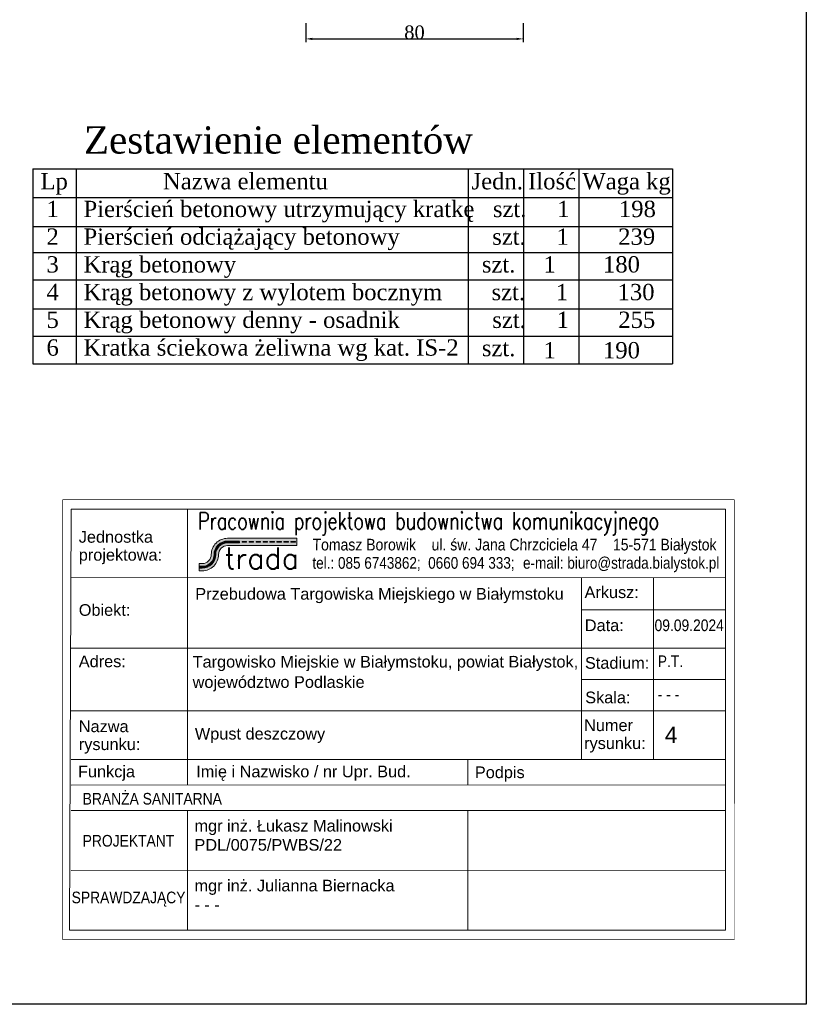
# Model space of a CAD drawing. Extents: x 856 to 1066, y 131 to 448.
# Tile 1 of 5: x 952 to 1066, y 131 to 274. Entities that reach past the tile are written whole.
import ezdxf

# ---------------------------------------------------------------- set-up
doc = ezdxf.new("R2010")
doc.units = 0
doc.layers.get('0').update_dxf_attribs({"linetype": 'CONTINUOUS'})
doc.layers.get('DEFPOINTS').update_dxf_attribs({"linetype": 'CONTINUOUS'})
doc.layers.add('WARSTWA1', color=7, linetype='CONTINUOUS')
doc.styles.add('RAMKA', font='ARIAL.TTF', dxfattribs={"height": 5})
doc.styles.get("Standard").update_dxf_attribs({"font": 'TIMES.TTF'})
doc.styles.add('tab', font='SIMPLEX')

msp = doc.modelspace()

# ---------------------------------------------------------------- linework, layer by layer
at = {"color": 7, "linetype": 'ByBlock'}
for p, q in [((993.1947080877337, 273.8128755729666), (993.1947080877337, 271.050057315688)), ((1024.799646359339, 273.8128755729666), (1024.799646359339, 271.050057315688)), ((994.1823624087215, 271.5438844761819), (1023.811992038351, 271.5438844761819))]:
    msp.add_line(p, q, dxfattribs=at)
at = {"lineweight": 18}
msp.add_lwpolyline([(957.9515101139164, 140.7809526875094), (1055.421559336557, 140.7953553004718), (1055.412122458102, 204.6176033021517), (957.9420732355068, 204.603200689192)], close=True, dxfattribs=at)
at = {"color": 7, "linetype": 'ByBlock'}
for points in [[(994.1823624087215, 271.7084935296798), (994.1823624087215, 271.3792754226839), (993.1947080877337, 271.5438844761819)], [(1023.811992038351, 271.7084935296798), (1023.811992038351, 271.3792754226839), (1024.799646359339, 271.5438844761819)]]:
    msp.add_solid(points, dxfattribs=at)
at = {"layer": 'DEFPOINTS'}
for p, q in [((1065.895364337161, 428.3689631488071), (1065.895364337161, 131.3689631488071)), ((1065.895364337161, 131.3689631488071), (855.8953643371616, 131.3689631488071))]:
    msp.add_line(p, q, dxfattribs=at)
at = {"layer": 'WARSTWA1', "color": 7}
for p, q in [((953.5596832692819, 252.689836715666), (1046.475479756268, 252.689836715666)), ((953.5596832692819, 252.689836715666), (953.5596832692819, 224.3773488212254)), ((959.8497439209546, 252.689836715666), (959.8497439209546, 224.3773488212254)), ((1016.770462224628, 252.689836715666), (1016.770462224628, 224.3773488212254)), ((1024.806405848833, 252.689836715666), (1024.806405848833, 224.3773488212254)), ((1032.837445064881, 252.689836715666), (1032.837445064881, 224.3773488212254)), ((1046.475479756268, 252.689836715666), (1046.475479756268, 224.3773488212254)), ((953.5596832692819, 248.5027848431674), (1046.475479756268, 248.5027848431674)), ((953.5596832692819, 244.3157253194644), (1046.475479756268, 244.3157253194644)), ((953.5596832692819, 240.52743118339), (1046.475479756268, 240.52743118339)), ((953.5596832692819, 236.5397620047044), (1046.475479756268, 236.5397620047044)), ((953.5596832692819, 232.3527024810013), (1046.475479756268, 232.3527024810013)), ((953.5596832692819, 228.3650256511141), (1046.475479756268, 228.3650256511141)), ((953.5596832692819, 224.3773488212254), (1046.475479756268, 224.3773488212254))]:
    msp.add_line(p, q, dxfattribs=at)
at = {"layer": 'WARSTWA1', "color": 7, "linetype": 'ByBlock'}
msp.add_point((1024.799646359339, 271.5438844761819), dxfattribs=at)

# ---------------------------------------------------------------- texts
at = {"color": 7}
msp.add_text('80', height=1.975308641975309, dxfattribs=at).set_placement((1007.502522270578, 271.5115916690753))
at = {"layer": 'WARSTWA1', "color": 7}
for s, height, p in [('Zestawienie elementów', 3.950617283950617, (960.9923170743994, 254.8950051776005)), ('Lp     ', 2.37037037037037, (954.678052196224, 249.6990810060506)), ('Nazwa elementu', 2.37037037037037, (972.4718991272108, 249.6990810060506)), ('Jedn.', 2.37037037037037, (1017.286031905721, 249.6990810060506)), ('Ilość', 2.37037037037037, (1025.495084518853, 249.6990810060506)), ('Waga kg', 2.37037037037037, (1033.384304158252, 249.6990810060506)), ('1    Pierścień betonowy utrzymujący kratkę   szt.     1        198', 2.37037037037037, (955.5567605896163, 245.6744074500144)), ('2    Pierścień odciążający betonowy               szt.     1        239', 2.37037037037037, (955.5567605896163, 241.6497338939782)), ('3    Krąg betonowy       ', 2.37037037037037, (955.5567605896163, 237.625060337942)), ('szt.', 2.37037037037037, (1018.777128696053, 237.625060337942)), ('1', 2.37037037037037, (1027.732458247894, 237.625060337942)), ('180', 2.37037037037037, (1036.367954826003, 237.625060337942)), ('4    Krąg betonowy z wylotem bocznym        szt.     1        130', 2.37037037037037, (955.5567605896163, 233.6003867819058)), ('5    Krąg betonowy denny - osadnik               szt.     1        255', 2.37037037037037, (955.5567605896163, 229.5757132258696)), ('6    Kratka ściekowa żeliwna wg kat. IS-2      ', 2.37037037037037, (955.5567605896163, 225.5510396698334)), ('szt.', 2.37037037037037, (1018.777128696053, 225.475645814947)), ('1', 2.37037037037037, (1027.732458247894, 225.1559242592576)), ('190', 2.37037037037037, (1036.367954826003, 225.1559231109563))]:
    msp.add_text(s, height=height, dxfattribs=at).set_placement(p)

# ---------------------------------------------------------------- next in the draw order: wipeouts: each hides what was drawn before it
at = {"linetype": 'Continuous', "lineweight": 18}
msp.add_wipeout([(957.9420732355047, 204.60320068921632), (1055.4121224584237, 204.6176033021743), (1055.4215593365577, 140.79535530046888), (957.9515101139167, 140.78095268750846)], dxfattribs=at)

# ---------------------------------------------------------------- next in the draw order: hatches: boundary and pattern name
at = {"lineweight": 18}
h = msp.add_hatch(color=256, dxfattribs=at)
edge = h.paths.add_edge_path()
edge.add_line((977.7246984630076, 194.3159552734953), (978.1784139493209, 194.3160223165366))
edge.add_arc((978.1780656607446, 196.6730738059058), 2.357051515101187, 270.0084662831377, 360.0084662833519)
edge.add_arc((981.8445901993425, 196.6736155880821), 1.309473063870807, 90.00846628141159, 180.0084662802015, ccw=False)
edge.add_line((981.8443967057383, 197.9830886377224), (991.8925257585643, 197.9845733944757))
edge.add_line((991.8925257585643, 197.9845733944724), (991.8923709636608, 199.0321518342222))
edge.add_line((991.8923709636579, 199.0321518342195), (981.8442419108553, 199.0306670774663))
edge.add_arc((981.8445901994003, 196.6736155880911), 2.357051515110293, 90.00846628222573, 180.0084662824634)
edge.add_arc((978.1780656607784, 196.6730738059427), 1.309473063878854, -89.99153371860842, 0.008466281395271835, ccw=False)
edge.add_line((978.1782591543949, 195.3636007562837), (977.7245436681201, 195.3635337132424))
edge.add_line((977.7245436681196, 195.3635337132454), (977.7246984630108, 194.3159552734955))
h = msp.add_hatch(color=255, dxfattribs=at)
edge = h.paths.add_edge_path()
edge.add_line((981.8443378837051, 198.3811684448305), (983.6067344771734, 198.3814288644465))
edge.add_line((983.6067344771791, 198.381428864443), (983.6067220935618, 198.465235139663))
edge.add_line((983.6067220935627, 198.4652351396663), (981.844325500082, 198.4649747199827))
edge.add_arc((981.8445901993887, 196.6736155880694), 1.791359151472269, 90.0084662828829, 180.0084662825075)
edge.add_arc((978.1780656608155, 196.6730738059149), 1.875165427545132, -89.99153371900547, 0.008466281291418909, ccw=False)
edge.add_line((978.1783427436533, 194.7979083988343), (977.7246272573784, 194.7978413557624))
edge.add_line((977.7246272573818, 194.797841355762), (977.7246396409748, 194.7140350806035))
edge.add_line((977.724639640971, 194.7140350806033), (978.1783551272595, 194.7141021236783))
edge.add_arc((978.1780656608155, 196.6730738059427), 1.958971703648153, 270.0084662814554, 360.0084662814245)
edge.add_arc((981.8445901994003, 196.6736155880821), 1.707552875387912, 90.00846628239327, 180.0084662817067, ccw=False)
edge = h.paths.add_edge_path()
edge.add_line((981.8443131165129, 198.5487809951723), (983.6067097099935, 198.5490414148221))
edge.add_line((983.6067097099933, 198.5490414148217), (983.606697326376, 198.6328476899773))
edge.add_line((983.6066973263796, 198.6328476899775), (981.8443007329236, 198.6325872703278))
edge.add_arc((981.8445901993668, 196.6736155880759), 1.958971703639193, 90.00846628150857, 180.0084662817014)
edge.add_arc((978.1780656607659, 196.6730738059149), 1.707552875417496, -89.99153371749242, 0.00846628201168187, ccw=False)
edge.add_line((978.1783179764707, 194.9655209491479), (977.7246024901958, 194.9654539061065))
edge.add_line((977.7246024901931, 194.9654539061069), (977.7246148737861, 194.8816476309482))
edge.add_line((977.7246148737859, 194.8816476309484), (978.1783303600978, 194.8817146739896))
edge.add_arc((978.1780656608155, 196.6730738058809), 1.791359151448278, 270.0084662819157, 360.0084662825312)
edge.add_arc((981.8445901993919, 196.6736155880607), 1.875165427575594, 90.00846628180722, 180.0084662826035, ccw=False)
for points in [[(984.6187892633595, 198.5491909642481), (983.9640527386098, 198.5490942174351), (983.9640651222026, 198.4652879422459), (984.6188016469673, 198.4653846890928)], [(985.6308688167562, 198.5493405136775), (984.9761322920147, 198.5492437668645), (984.9761446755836, 198.4654374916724), (985.6308812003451, 198.465534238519)], [(986.6429483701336, 198.549490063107), (985.988211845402, 198.5493933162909), (985.9882242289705, 198.4655870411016), (986.6429607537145, 198.4656837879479)], [(987.6550279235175, 198.549639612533), (987.0002913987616, 198.5495428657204), (987.0003037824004, 198.4657365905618), (987.6550403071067, 198.4658333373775)], [(988.6671074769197, 198.5497891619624), (988.0123709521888, 198.5496924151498), (988.0123833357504, 198.4658861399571), (988.6671198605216, 198.4659828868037)], [(989.6791870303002, 198.5499387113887), (989.02445050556, 198.5498419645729), (989.0244628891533, 198.4660356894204), (989.6791994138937, 198.4661324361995)], [(990.6912665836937, 198.5500882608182), (990.036530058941, 198.549991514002), (990.0365424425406, 198.4661852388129), (990.6912789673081, 198.4662819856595)], [(991.70334613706, 198.5502378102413), (991.0486096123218, 198.5501410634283), (991.0486219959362, 198.4663347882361), (991.703358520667, 198.4664315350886)]]:
    msp.add_hatch(color=255, dxfattribs=at).paths.add_polyline_path(points)

# ---------------------------------------------------------------- next in the draw order: linework, layer by layer
for p, q in [((991.8923709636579, 199.0321518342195), (981.8442419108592, 199.0306670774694)), ((991.8925257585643, 197.9845733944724), (991.8923709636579, 199.0321518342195)), ((981.8443967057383, 197.9830886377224), (991.8925257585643, 197.9845733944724)), ((978.1782591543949, 195.3636007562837), (977.7245436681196, 195.3635337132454)), ((977.7245436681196, 195.3635337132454), (977.7246984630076, 194.3159552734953)), ((977.7246984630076, 194.3159552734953), (978.1784139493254, 194.3160223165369))]:
    msp.add_line(p, q, dxfattribs=at)
at = {"color": 255, "linetype": 'Continuous', "lineweight": 18, "ltscale": 20}
for p, q in [((983.6066973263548, 198.6328476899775), (981.8443007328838, 198.6325872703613)), ((983.6067097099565, 198.5490414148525), (981.8443131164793, 198.5487809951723)), ((983.6067220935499, 198.4652351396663), (981.8443255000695, 198.4649747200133)), ((983.606734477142, 198.3814288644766), (981.8443378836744, 198.381168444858)), ((978.1783179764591, 194.9655209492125), (977.7246024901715, 194.9654539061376)), ((978.1783303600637, 194.8817146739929), (977.7246148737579, 194.881647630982)), ((978.1783427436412, 194.7979083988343), (977.7246272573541, 194.7978413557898)), ((978.1783551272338, 194.7141021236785), (977.7246396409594, 194.7140350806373))]:
    msp.add_line(p, q, dxfattribs=at)
at = {"color": 255, "lineweight": 18}
for p, q in [((983.6066973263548, 198.6328476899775), (983.6067097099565, 198.5490414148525)), ((983.6067220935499, 198.4652351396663), (983.606734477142, 198.3814288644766)), ((983.964052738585, 198.5490942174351), (984.6187892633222, 198.5491909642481)), ((983.964052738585, 198.5490942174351), (983.9640651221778, 198.4652879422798)), ((983.9640651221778, 198.4652879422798), (983.964052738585, 198.5490942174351)), ((984.6188016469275, 198.4653846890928), (983.9640651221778, 198.4652879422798)), ((984.6187892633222, 198.5491909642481), (984.6188016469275, 198.4653846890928)), ((984.9761322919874, 198.5492437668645), (985.6308688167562, 198.5493405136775)), ((984.9761446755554, 198.4654374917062), (984.9761322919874, 198.5492437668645)), ((985.6308812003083, 198.465534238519), (984.9761446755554, 198.4654374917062)), ((985.6308688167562, 198.5493405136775), (985.6308812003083, 198.465534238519)), ((985.9882118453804, 198.5493933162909), (986.6429483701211, 198.5494900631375)), ((985.9882242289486, 198.4655870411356), (985.9882118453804, 198.5493933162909)), ((986.6429607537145, 198.4656837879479), (985.9882242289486, 198.4655870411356)), ((986.6429483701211, 198.5494900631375), (986.6429607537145, 198.4656837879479)), ((987.0002913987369, 198.5495428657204), (987.6550279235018, 198.549639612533)), ((987.0003037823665, 198.4657365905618), (987.0002913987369, 198.5495428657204)), ((987.6550403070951, 198.4658333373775), (987.0003037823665, 198.4657365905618)), ((987.6550279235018, 198.549639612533), (987.6550403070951, 198.4658333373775)), ((988.0123709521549, 198.5496924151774), (988.6671074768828, 198.5497891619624)), ((988.0123833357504, 198.4658861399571), (988.0123709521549, 198.5496924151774)), ((988.6671198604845, 198.4659828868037), (988.0123833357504, 198.4658861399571)), ((988.6671074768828, 198.5497891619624), (988.6671198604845, 198.4659828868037)), ((989.02445050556, 198.5498419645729), (989.6791870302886, 198.5499387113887)), ((989.0244628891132, 198.4660356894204), (989.02445050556, 198.5498419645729)), ((989.6791994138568, 198.4661324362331), (989.0244628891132, 198.4660356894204)), ((989.6791870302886, 198.5499387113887), (989.6791994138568, 198.4661324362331)), ((990.0365300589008, 198.5499915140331), (990.6912665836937, 198.5500882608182)), ((990.0365424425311, 198.4661852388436), (990.0365300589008, 198.5499915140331)), ((990.6912789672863, 198.4662819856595), (990.0365424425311, 198.4661852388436)), ((990.6912665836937, 198.5500882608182), (990.6912789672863, 198.4662819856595)), ((991.0486096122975, 198.5501410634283), (991.7033461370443, 198.5502378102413)), ((991.0486219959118, 198.466334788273), (991.0486096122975, 198.5501410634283)), ((991.703358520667, 198.4664315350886), (991.0486219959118, 198.466334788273)), ((991.7033461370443, 198.5502378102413), (991.703358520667, 198.4664315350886))]:
    msp.add_line(p, q, dxfattribs=at)
at = {"lineweight": 18}
msp.add_lwpolyline([(959.1530210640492, 203.2705378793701), (1054.147882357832, 203.2845747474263), (1054.156757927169, 142.137084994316), (958.8854456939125, 142.123007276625)], close=True, dxfattribs=at)
for points in [[(976.0197023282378, 203.27303017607), (976.0256516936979, 163.2123890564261)], [(1054.147882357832, 203.2845747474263), (1054.155719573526, 150.2460183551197)], [(959.1544937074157, 193.3043864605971), (1054.149355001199, 193.3184233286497)], [(1033.256893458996, 193.3153361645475), (1033.260793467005, 166.9219328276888)], [(1043.70312423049, 193.3168797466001), (1043.707024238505, 166.9234764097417)], [(1033.257583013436, 188.6487589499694), (1054.150044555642, 188.6518461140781)], [(959.1560075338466, 183.059527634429), (1054.150868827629, 183.0735645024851)], [(1033.258407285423, 183.070477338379), (1054.150868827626, 183.0735645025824)], [(1033.259081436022, 178.5081460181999), (1054.151542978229, 178.5112331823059)], [(959.1573510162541, 173.9674762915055), (1054.152212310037, 173.9815131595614)], [(959.1584022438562, 166.9113364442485), (1054.153263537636, 166.9253733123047)], [(1016.740471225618, 166.9198450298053), (1016.741009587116, 163.2184055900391)], [(959.1589043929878, 163.2098967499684), (1054.153765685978, 163.2239336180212)], [(959.1589166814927, 163.2098967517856), (1054.153777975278, 163.2239336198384)], [(959.1589406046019, 163.2098967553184), (1054.153801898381, 163.2239336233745)], [(959.1594635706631, 159.5088103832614), (1054.154324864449, 159.5228472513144)], [(976.0261448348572, 159.5113026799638), (976.0274253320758, 150.8455052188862)], [(1016.741532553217, 159.5173189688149), (1016.742773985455, 150.8515215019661)], [(959.1606121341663, 150.81592924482), (1054.155473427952, 150.8299661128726)], [(976.0274293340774, 150.8184215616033), (976.0290020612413, 142.1255404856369)], [(1016.742817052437, 150.8244378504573), (1016.744073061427, 142.131556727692)]]:
    msp.add_lwpolyline(points, dxfattribs=at)
for centre, major_axis, ratio, start_param, end_param in [((981.8445901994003, 196.6736155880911), (-0.05084593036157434, 2.356503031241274), 0.9999999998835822, -0.02142574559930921, 1.549370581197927), ((981.8445901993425, 196.6736155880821), (0.9258004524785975, 0.9260740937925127), 0.9999999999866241, 0.7853981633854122, 2.356194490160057), ((978.1780656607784, 196.6730738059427), (-0.926074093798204, 0.9258004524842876), 0.9999999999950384, 2.356194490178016, 3.926990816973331), ((978.1780656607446, 196.6730738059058), (-0.03594831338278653, 2.356777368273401), 0.9999999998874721, 3.126488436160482, 4.697284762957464)]:
    msp.add_ellipse(centre, major_axis=major_axis, ratio=ratio, start_param=start_param, end_param=end_param, dxfattribs=at)
at = {"color": 255, "linetype": 'Continuous', "lineweight": 18, "ltscale": 20}
for centre, major_axis, ratio, start_param, end_param in [((981.8445901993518, 196.673615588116), (-0.03344162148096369, 1.958686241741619), 0.9999999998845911, -0.01692407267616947, 1.553872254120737), ((981.8445901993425, 196.6736155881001), (0.04406738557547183, 1.874647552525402), 0.9999999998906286, 0.02365046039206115, 1.594446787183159), ((981.8445901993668, 196.6736155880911), (0.002797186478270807, 1.7913569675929), 0.9999999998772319, 0.001709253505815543, 1.57250558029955), ((981.8445901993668, 196.673615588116), (0.02314406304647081, 1.707396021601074), 0.9999999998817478, 0.01370211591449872, 1.584498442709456), ((978.1780656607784, 196.673073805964), (0.0343303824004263, 1.707207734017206), 0.9999999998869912, 3.161846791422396, 4.732643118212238), ((978.1780656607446, 196.6730738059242), (-0.1084229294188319, 1.788074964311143), 0.9999999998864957, 3.081177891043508, 4.65197421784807), ((978.1780656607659, 196.6730738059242), (-0.03999879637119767, 1.874738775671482), 0.9999999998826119, 3.120407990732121, 4.69120431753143), ((978.1780656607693, 196.6730738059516), (-0.02380325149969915, 1.958827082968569), 0.9999999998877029, 3.129589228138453, 4.700385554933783)]:
    msp.add_ellipse(centre, major_axis=major_axis, ratio=ratio, start_param=start_param, end_param=end_param, dxfattribs=at)

# ---------------------------------------------------------------- next in the draw order: texts
at = {"lineweight": 18}
for s, height, style, width, p in [('Pracownia projektowa budownictwa komunikacyjnego', 2.488319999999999, 'tab', 0.75, (977.5754820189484, 200.3121846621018)), ('tel.: 085 6743862;  0660 694 333;', 1.69313717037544, 'RAMKA', 0.83, (994.1760773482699, 194.6109858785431)), ('e-mail: biuro@strada.bialystok.pl', 1.69313717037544, 'RAMKA', 0.83, (1024.75631227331, 194.6155045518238)), ('09.09.2024', 1.69313717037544, 'RAMKA', 0.85, (1043.858854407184, 185.5576752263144)), ('P.T.', 1.69313717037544, 'RAMKA', 0.85, (1044.320258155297, 180.331626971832)), ('- - -', 1.69313717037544, 'RAMKA', 0.85, (1044.320258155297, 175.5222598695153)), ('BRANŻA SANITARNA', 1.69313717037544, 'RAMKA', 0.85, (960.8098660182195, 160.3691819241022)), ('PROJEKTANT', 1.69313717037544, 'RAMKA', 0.85, (960.8107677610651, 154.2666142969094)), ('SPRAWDZAJĄCY', 1.69313717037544, 'RAMKA', 0.85, (959.2059615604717, 146.0363600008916))]:
    msp.add_text(s, height=height, rotation=0.008467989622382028, dxfattribs=dict(at, style=style, width=width)).set_placement(p)
for s, height, style, p in [('Jednostka', 1.69313717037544, 'RAMKA', (960.2428301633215, 198.3884571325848)), ('projektowa:', 1.69313717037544, 'RAMKA', (960.2432149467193, 195.7844257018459)), ('trada', 3.076372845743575, 'tab', (981.3933038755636, 194.5963785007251)), ('Przebudowa Targowiska Miejskiego w Białymstoku', 1.69313717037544, 'RAMKA', (977.1656214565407, 190.1170310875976)), ('Arkusz:', 1.69313717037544, 'RAMKA', (1033.689647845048, 190.3514407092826)), ('Obiekt:', 1.69313717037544, 'RAMKA', (960.2443982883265, 187.7761312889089)), ('Data:', 1.69313717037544, 'RAMKA', (1033.731505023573, 185.5562016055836)), ('Adres:', 1.69313717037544, 'RAMKA', (960.2462502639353, 180.318695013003)), ('Targowisko Miejskie w Białymstoku, powiat Białystok,', 1.69313717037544, 'RAMKA', (976.7764914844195, 180.2667902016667)), ('Stadium:', 1.69313717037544, 'RAMKA', (1033.751389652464, 180.0889105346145)), ('województwo Podlaskie', 1.69313717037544, 'RAMKA', (976.7764914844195, 177.3145067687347)), ('Skala:', 1.69313717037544, 'RAMKA', (1033.789326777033, 175.0800474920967)), ('Nazwa ', 1.69313717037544, 'RAMKA', (960.2468941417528, 170.8853798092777)), ('Wpust deszczowy', 1.69313717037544, 'RAMKA', (977.1010641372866, 169.8149333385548)), ('Numer', 1.69313717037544, 'RAMKA', (1033.628812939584, 171.0375707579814)), ('4', 2.359649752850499, 'RAMKA', (1045.337329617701, 169.3029875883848)), ('rysunku:', 1.69313717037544, 'RAMKA', (1033.629197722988, 168.4335393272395)), ('rysunku:', 1.69313717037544, 'RAMKA', (960.247278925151, 168.2813483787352)), ('Funkcja', 1.69313717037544, 'RAMKA', (960.1308798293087, 164.3254262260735)), ('Imię i Nazwisko / nr Upr. Bud.', 1.69313717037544, 'RAMKA', (977.2975914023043, 164.3245400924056)), ('Podpis', 1.69313717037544, 'RAMKA', (1017.76577814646, 164.2082626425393)), ('mgr inż. Łukasz Malinowski', 1.69313717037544, 'RAMKA', (977.0468178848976, 156.4532191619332)), ('PDL/0075/PWBS/22', 1.69313717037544, 'RAMKA', (977.0431789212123, 153.6734609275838)), ('mgr inż. Julianna Biernacka', 1.69313717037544, 'RAMKA', (977.0480738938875, 147.7603380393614)), ('- - -', 1.69313717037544, 'RAMKA', (977.0444349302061, 144.9805798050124))]:
    msp.add_text(s, height=height, rotation=0.008467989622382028, dxfattribs=dict(at, style=style)).set_placement(p)
at = {"lineweight": 18, "style": 'RAMKA', "oblique": 0.88, "width": 0.86}
msp.add_text('Tomasz Borowik    ul. św. Jana Chrzciciela 47    15-571 Białystok', height=1.69313717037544, rotation=0.008467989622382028, dxfattribs=at).set_placement((994.1756853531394, 197.2638228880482))

doc.saveas('drawing.dxf')
